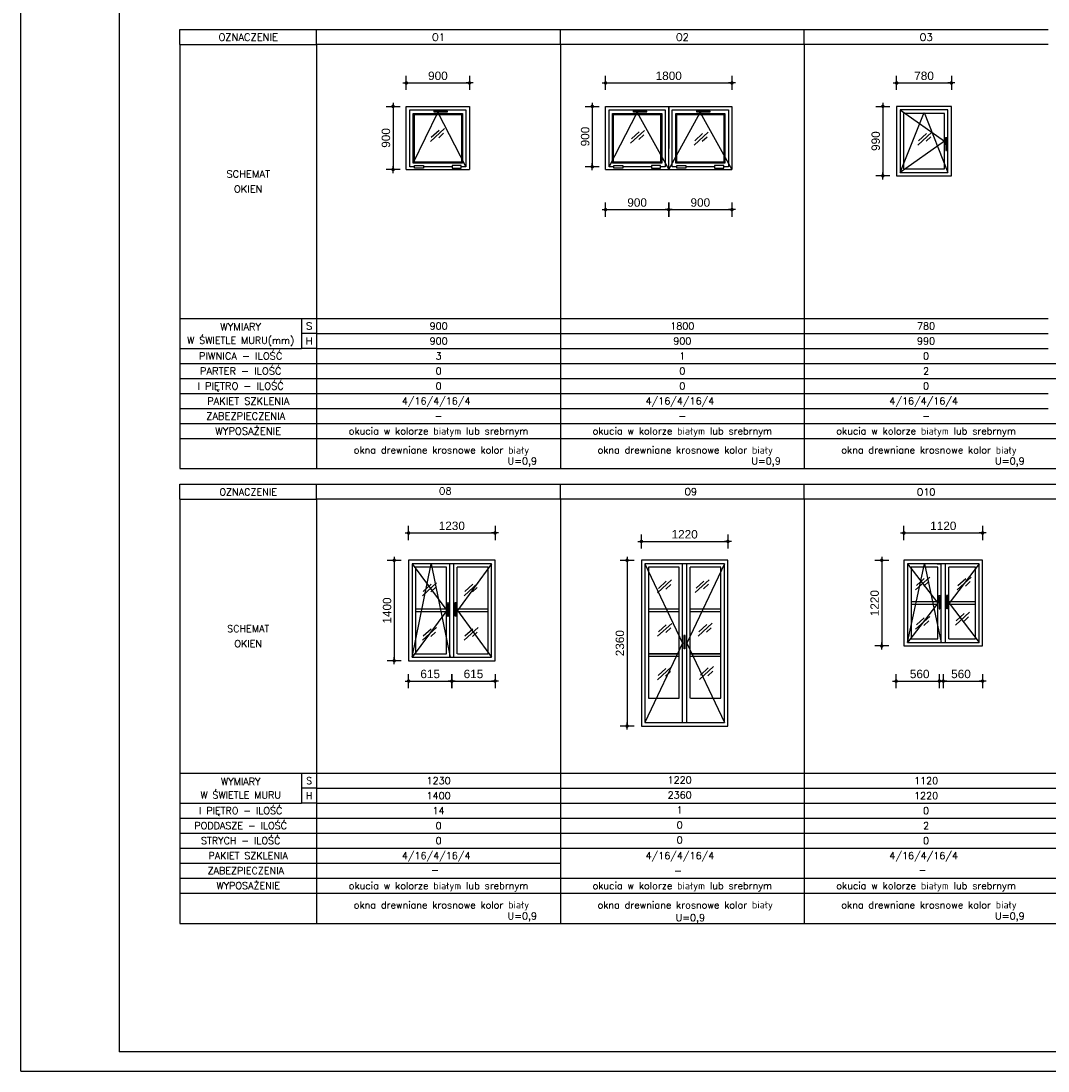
# Model space of a CAD drawing. Header units: millimetres. Extents: x 11979 to 23691, y 12825 to 41978.
# Tile 1 of 256: x 20009 to 21472, y 12825 to 14320. Entities that reach past the tile are written whole.
import ezdxf
from ezdxf.enums import TextEntityAlignment as Align

# ---------------------------------------------------------------- set-up
doc = ezdxf.new("R2010")
doc.units = ezdxf.units.MM
for name, color, linetype in [('-LI-WIDOK', 2, 'Continuous'), ('-RAMKA', 2, 'Continuous'), ('-SCIANY-DZIALOWE', 3, 'Continuous'), ('-WYMIAR', 8, 'Continuous'), ('_PROJEKTOWANE', 5, 'Continuous'), ('CONSTRUCTION_CLASS', 7, 'Continuous'), ('FLINE', 8, 'Continuous'), ('PROJEKTOWANE', 5, 'Continuous')]:
    doc.layers.add(name, color=color, linetype=linetype)
doc.styles.add('SIMPLEX', font='simplex')
doc.styles.get("Standard").update_dxf_attribs({"font": 'arial.ttf'})
doc.dimstyles.new('CZA-KROPKA-50', dxfattribs={"dimtxt": 12, "dimasz": 1, "dimexe": 2, "dimexo": 25, "dimgap": 4, "dimtad": 1, "dimdec": 1, "dimrnd": 0.5, "dimzin": 9, "dimdsep": 46, "dimtxsty": 'Standard', "dimblk": 'CZA-KROPKA', "dimblk1": 'CZA-KROPKA', "dimblk2": 'CZA-KROPKA', "dimsah": 1, "dimcen": -20, "dimse1": 1, "dimse2": 1, "dimclrd": 8, "dimclre": 8, "dimclrt": 9, "dimadec": 0, "dimazin": 0, "dimtfac": 1, "dimtdec": 1, "dimtmove": 1, "dimatfit": 3, "dimldrblk": 'CZA-KROPKA', "dimfxl": 1, "dimtolj": 1, "dimtzin": 9, "dimarcsym": 0})

# ---------------------------------------------------------------- blocks, each defined once
blk = doc.blocks.new('smuga')
at = {"layer": 'FLINE'}
for p, q in [((-143, -131), (143, 131)), ((-125, -43), (33, 102)), ((26, -55), (126, 37))]:
    blk.add_line(p, q, dxfattribs=at)
blk = doc.blocks.new('CZA-KROPKA')
at = {"layer": '-WYMIAR', "linetype": 'ByBlock'}
for p, q in [((5, 0), (-5, 0)), ((0, 10), (0, -10))]:
    blk.add_line(p, q, dxfattribs=at)
at = {"layer": '-WYMIAR', "linetype": 'ByBlock', "const_width": 2.5}
blk.add_lwpolyline([(-1.25, 0, 1), (1.25, 0, 1)], format="xyb", close=True, dxfattribs=at)
blk = doc.blocks.new('*D1751')
at = {"layer": 'Defpoints', "color": 0}
for p in [(20648, 14231.5), (20558, 14198.2), (20648, 14198.2)]:
    blk.add_point(p, dxfattribs=at)
at = {"layer": 'PROJEKTOWANE', "color": 8, "lineweight": -2}
blk.add_line((20559, 14231.5), (20647, 14231.5), dxfattribs=at)
at = {"layer": 'PROJEKTOWANE', "color": 8, "lineweight": -2, "rotation": 180}
blk.add_blockref('CZA-KROPKA', (20558, 14231.5), dxfattribs=at)
at = {"layer": 'PROJEKTOWANE', "color": 8, "lineweight": -2}
blk.add_blockref('CZA-KROPKA', (20648, 14231.5), dxfattribs=at)
at = {"layer": 'PROJEKTOWANE', "color": 9, "insert": (20603, 14241.6), "char_height": 12, "attachment_point": 5, "bg_fill": 3, "box_fill_scale": 1.1, "bg_fill_color": 257, "bg_fill_transparency": 0}
blk.add_mtext('\\A1;900', dxfattribs=at)
blk = doc.blocks.new('*D1752')
at = {"layer": 'Defpoints', "color": 0}
for p in [(21021.7, 14231.5), (20841.7, 14198.2), (21021.7, 14198.2)]:
    blk.add_point(p, dxfattribs=at)
at = {"layer": 'PROJEKTOWANE', "color": 8, "lineweight": -2}
blk.add_line((20842.7, 14231.5), (21020.7, 14231.5), dxfattribs=at)
at = {"layer": 'PROJEKTOWANE', "color": 8, "lineweight": -2, "rotation": 180}
blk.add_blockref('CZA-KROPKA', (20841.7, 14231.5), dxfattribs=at)
at = {"layer": 'PROJEKTOWANE', "color": 8, "lineweight": -2}
blk.add_blockref('CZA-KROPKA', (21021.7, 14231.5), dxfattribs=at)
at = {"layer": 'PROJEKTOWANE', "color": 9, "insert": (20931.7, 14241.6), "char_height": 12, "attachment_point": 5, "bg_fill": 3, "box_fill_scale": 1.1, "bg_fill_color": 257, "bg_fill_transparency": 0}
blk.add_mtext('\\A1;1800', dxfattribs=at)
blk = doc.blocks.new('*D1753')
at = {"layer": 'Defpoints', "color": 0}
for p in [(20841.7, 14198.2), (20822.8, 14112.2), (20846.7, 14112.2)]:
    blk.add_point(p, dxfattribs=at)
at = {"layer": 'PROJEKTOWANE', "color": 8, "lineweight": -2}
blk.add_line((20822.8, 14197.2), (20822.8, 14113.2), dxfattribs=at)
for p, rotation in [((20822.8, 14198.2), 90), ((20822.8, 14112.2), 270)]:
    blk.add_blockref('CZA-KROPKA', p, dxfattribs=dict(at, rotation=rotation))
at = {"layer": 'PROJEKTOWANE', "color": 9, "insert": (20812.7, 14155.2), "char_height": 12, "attachment_point": 5, "rotation": 90, "bg_fill": 3, "box_fill_scale": 1.1, "bg_fill_color": 257, "bg_fill_transparency": 0}
blk.add_mtext('\\A1;900', dxfattribs=at)
blk = doc.blocks.new('*D1754')
at = {"layer": 'Defpoints', "color": 0}
for p in [(20841.7, 14081.6), (20931.7, 14081.6), (20931.7, 14051.1)]:
    blk.add_point(p, dxfattribs=at)
at = {"layer": 'PROJEKTOWANE', "color": 8, "lineweight": -2}
blk.add_line((20842.7, 14051.1), (20930.7, 14051.1), dxfattribs=at)
at = {"layer": 'PROJEKTOWANE', "color": 8, "lineweight": -2, "rotation": 180}
blk.add_blockref('CZA-KROPKA', (20841.7, 14051.1), dxfattribs=at)
at = {"layer": 'PROJEKTOWANE', "color": 8, "lineweight": -2}
blk.add_blockref('CZA-KROPKA', (20931.7, 14051.1), dxfattribs=at)
at = {"layer": 'PROJEKTOWANE', "color": 9, "insert": (20886.7, 14061.2), "char_height": 12, "attachment_point": 5, "bg_fill": 3, "box_fill_scale": 1.1, "bg_fill_color": 257, "bg_fill_transparency": 0}
blk.add_mtext('\\A1;900', dxfattribs=at)
blk = doc.blocks.new('*D1755')
at = {"layer": 'Defpoints', "color": 0}
for p in [(20931.7, 14081.6), (21021.7, 14081.6), (21021.7, 14051.1)]:
    blk.add_point(p, dxfattribs=at)
at = {"layer": 'PROJEKTOWANE', "color": 8, "lineweight": -2}
blk.add_line((20932.7, 14051.1), (21020.7, 14051.1), dxfattribs=at)
at = {"layer": 'PROJEKTOWANE', "color": 8, "lineweight": -2, "rotation": 180}
blk.add_blockref('CZA-KROPKA', (20931.7, 14051.1), dxfattribs=at)
at = {"layer": 'PROJEKTOWANE', "color": 8, "lineweight": -2}
blk.add_blockref('CZA-KROPKA', (21021.7, 14051.1), dxfattribs=at)
at = {"layer": 'PROJEKTOWANE', "color": 9, "insert": (20976.7, 14061.2), "char_height": 12, "attachment_point": 5, "bg_fill": 3, "box_fill_scale": 1.1, "bg_fill_color": 257, "bg_fill_transparency": 0}
blk.add_mtext('\\A1;900', dxfattribs=at)
blk = doc.blocks.new('*D1756')
at = {"layer": 'Defpoints', "color": 0}
for p in [(20558, 14198.2), (20539.1, 14108.2), (20558, 14108.2)]:
    blk.add_point(p, dxfattribs=at)
at = {"layer": 'PROJEKTOWANE', "color": 8, "lineweight": -2}
blk.add_line((20539.1, 14197.2), (20539.1, 14109.2), dxfattribs=at)
for p, rotation in [((20539.1, 14198.2), 90), ((20539.1, 14108.2), 270)]:
    blk.add_blockref('CZA-KROPKA', p, dxfattribs=dict(at, rotation=rotation))
at = {"layer": 'PROJEKTOWANE', "color": 9, "insert": (20529, 14153.2), "char_height": 12, "attachment_point": 5, "rotation": 90, "bg_fill": 3, "box_fill_scale": 1.1, "bg_fill_color": 257, "bg_fill_transparency": 0}
blk.add_mtext('\\A1;900', dxfattribs=at)
blk = doc.blocks.new('*D1757')
at = {"layer": '-SCIANY-DZIALOWE', "color": 8, "lineweight": -2}
blk.add_line((21257.3, 14231.5), (21333.3, 14231.5), dxfattribs=at)
at = {"layer": 'Defpoints', "color": 0}
for p in [(21334.3, 14231.5), (21256.3, 14198.2), (21334.3, 14198.2)]:
    blk.add_point(p, dxfattribs=at)
at = {"layer": '-SCIANY-DZIALOWE', "color": 8, "lineweight": -2, "rotation": 180}
blk.add_blockref('CZA-KROPKA', (21256.3, 14231.5), dxfattribs=at)
at = {"layer": '-SCIANY-DZIALOWE', "color": 8, "lineweight": -2}
blk.add_blockref('CZA-KROPKA', (21334.3, 14231.5), dxfattribs=at)
at = {"layer": '-SCIANY-DZIALOWE', "color": 9, "insert": (21295.3, 14241.6), "char_height": 12, "attachment_point": 5}
blk.add_mtext('\\A1;780', dxfattribs=at)
blk = doc.blocks.new('*D1758')
at = {"layer": '-SCIANY-DZIALOWE', "color": 8, "lineweight": -2}
blk.add_line((21236.6, 14197.2), (21236.6, 14100.2), dxfattribs=at)
at = {"layer": 'Defpoints', "color": 0}
for p in [(21256.3, 14198.2), (21236.6, 14099.2), (21256.3, 14099.2)]:
    blk.add_point(p, dxfattribs=at)
at = {"layer": '-SCIANY-DZIALOWE', "color": 8, "lineweight": -2}
for p, rotation in [((21236.6, 14198.2), 90), ((21236.6, 14099.2), 270)]:
    blk.add_blockref('CZA-KROPKA', p, dxfattribs=dict(at, rotation=rotation))
at = {"layer": '-SCIANY-DZIALOWE', "color": 9, "insert": (21226.5, 14148.7), "char_height": 12, "attachment_point": 5, "rotation": 90}
blk.add_mtext('\\A1;990', dxfattribs=at)
blk = doc.blocks.new('*D1772')
at = {"layer": '-SCIANY-DZIALOWE', "color": 8, "lineweight": -2}
blk.add_line((21267.7, 13590.7), (21377.7, 13590.7), dxfattribs=at)
at = {"layer": 'Defpoints', "color": 0}
for p in [(21378.7, 13590.7), (21266.7, 13551.8), (21378.7, 13551.8)]:
    blk.add_point(p, dxfattribs=at)
at = {"layer": '-SCIANY-DZIALOWE', "color": 8, "lineweight": -2, "rotation": 180}
blk.add_blockref('CZA-KROPKA', (21266.7, 13590.7), dxfattribs=at)
at = {"layer": '-SCIANY-DZIALOWE', "color": 8, "lineweight": -2}
blk.add_blockref('CZA-KROPKA', (21378.7, 13590.7), dxfattribs=at)
at = {"layer": '-SCIANY-DZIALOWE', "color": 9, "insert": (21322.7, 13600.8), "char_height": 12, "attachment_point": 5, "bg_fill": 3, "box_fill_scale": 1.1, "bg_fill_color": 257, "bg_fill_transparency": 0}
blk.add_mtext('\\A1;1120', dxfattribs=at)
blk = doc.blocks.new('*D1773')
at = {"layer": '-SCIANY-DZIALOWE', "color": 8, "lineweight": -2}
blk.add_line((21235.1, 13550.8), (21235.1, 13430.8), dxfattribs=at)
at = {"layer": 'Defpoints', "color": 0}
for p in [(21255.6, 13551.8), (21235.1, 13429.8), (21266.7, 13429.8)]:
    blk.add_point(p, dxfattribs=at)
at = {"layer": '-SCIANY-DZIALOWE', "color": 8, "lineweight": -2}
for p, rotation in [((21235.1, 13551.8), 90), ((21235.1, 13429.8), 270)]:
    blk.add_blockref('CZA-KROPKA', p, dxfattribs=dict(at, rotation=rotation))
at = {"layer": '-SCIANY-DZIALOWE', "color": 9, "insert": (21225, 13490.8), "char_height": 12, "attachment_point": 5, "rotation": 90, "bg_fill": 3, "box_fill_scale": 1.1, "bg_fill_color": 257, "bg_fill_transparency": 0}
blk.add_mtext('\\A1;1220', dxfattribs=at)
blk = doc.blocks.new('*D1778')
at = {"layer": '-SCIANY-DZIALOWE', "color": 8, "lineweight": -2}
blk.add_line((21256.6, 13379.8), (21321.7, 13379.8), dxfattribs=at)
at = {"layer": 'Defpoints', "color": 0}
for p in [(21322.7, 13429.8), (21255.6, 13408.8), (21322.7, 13379.8)]:
    blk.add_point(p, dxfattribs=at)
at = {"layer": '-SCIANY-DZIALOWE', "color": 8, "lineweight": -2, "rotation": 180}
blk.add_blockref('CZA-KROPKA', (21255.6, 13379.8), dxfattribs=at)
at = {"layer": '-SCIANY-DZIALOWE', "color": 8, "lineweight": -2}
blk.add_blockref('CZA-KROPKA', (21322.7, 13379.8), dxfattribs=at)
at = {"layer": '-SCIANY-DZIALOWE', "color": 9, "insert": (21289.1, 13389.9), "char_height": 12, "attachment_point": 5, "bg_fill": 3, "box_fill_scale": 1.1, "bg_fill_color": 257, "bg_fill_transparency": 0}
blk.add_mtext('\\A1;560', dxfattribs=at)
blk = doc.blocks.new('*D1779')
at = {"layer": '-SCIANY-DZIALOWE', "color": 8, "lineweight": -2}
blk.add_line((21318.1, 13379.8), (21377.7, 13379.8), dxfattribs=at)
at = {"layer": 'Defpoints', "color": 0}
for p in [(21378.7, 13429.8), (21317.1, 13408.8), (21378.7, 13379.8)]:
    blk.add_point(p, dxfattribs=at)
at = {"layer": '-SCIANY-DZIALOWE', "color": 8, "lineweight": -2, "rotation": 180}
blk.add_blockref('CZA-KROPKA', (21317.1, 13379.8), dxfattribs=at)
at = {"layer": '-SCIANY-DZIALOWE', "color": 8, "lineweight": -2}
blk.add_blockref('CZA-KROPKA', (21378.7, 13379.8), dxfattribs=at)
at = {"layer": '-SCIANY-DZIALOWE', "color": 9, "insert": (21347.9, 13389.9), "char_height": 12, "attachment_point": 5, "bg_fill": 3, "box_fill_scale": 1.1, "bg_fill_color": 257, "bg_fill_transparency": 0}
blk.add_mtext('\\A1;560', dxfattribs=at)
blk = doc.blocks.new('*D1780')
at = {"layer": '-SCIANY-DZIALOWE', "color": 8, "lineweight": -2}
blk.add_line((20562.2, 13590.7), (20683.4, 13590.7), dxfattribs=at)
at = {"layer": 'Defpoints', "color": 0}
for p in [(20684.4, 13590.7), (20561.2, 13551.8), (20684.4, 13551.8)]:
    blk.add_point(p, dxfattribs=at)
at = {"layer": '-SCIANY-DZIALOWE', "color": 8, "lineweight": -2, "rotation": 180}
blk.add_blockref('CZA-KROPKA', (20561.2, 13590.7), dxfattribs=at)
at = {"layer": '-SCIANY-DZIALOWE', "color": 8, "lineweight": -2}
blk.add_blockref('CZA-KROPKA', (20684.4, 13590.7), dxfattribs=at)
at = {"layer": '-SCIANY-DZIALOWE', "color": 9, "insert": (20622.8, 13600.8), "char_height": 12, "attachment_point": 5, "bg_fill": 3, "box_fill_scale": 1.1, "bg_fill_color": 257, "bg_fill_transparency": 0}
blk.add_mtext('\\A1;1230', dxfattribs=at)
blk = doc.blocks.new('*D1781')
at = {"layer": '-SCIANY-DZIALOWE', "color": 8, "lineweight": -2}
blk.add_line((20540.8, 13550.8), (20540.8, 13409.8), dxfattribs=at)
at = {"layer": 'Defpoints', "color": 0}
for p in [(20561.2, 13551.8), (20540.8, 13408.8), (20561.2, 13408.8)]:
    blk.add_point(p, dxfattribs=at)
at = {"layer": '-SCIANY-DZIALOWE', "color": 8, "lineweight": -2}
for p, rotation in [((20540.8, 13551.8), 90), ((20540.8, 13408.8), 270)]:
    blk.add_blockref('CZA-KROPKA', p, dxfattribs=dict(at, rotation=rotation))
at = {"layer": '-SCIANY-DZIALOWE', "color": 9, "insert": (20530.6, 13480.3), "char_height": 12, "attachment_point": 5, "rotation": 90, "bg_fill": 3, "box_fill_scale": 1.1, "bg_fill_color": 257, "bg_fill_transparency": 0}
blk.add_mtext('\\A1;1400', dxfattribs=at)
blk = doc.blocks.new('*D1782')
at = {"layer": '-SCIANY-DZIALOWE', "color": 8, "lineweight": -2}
blk.add_line((20562.2, 13379.8), (20621.8, 13379.8), dxfattribs=at)
at = {"layer": 'Defpoints', "color": 0}
for p in [(20561.2, 13408.8), (20622.8, 13408.8), (20622.8, 13379.8)]:
    blk.add_point(p, dxfattribs=at)
at = {"layer": '-SCIANY-DZIALOWE', "color": 8, "lineweight": -2, "rotation": 180}
blk.add_blockref('CZA-KROPKA', (20561.2, 13379.8), dxfattribs=at)
at = {"layer": '-SCIANY-DZIALOWE', "color": 8, "lineweight": -2}
blk.add_blockref('CZA-KROPKA', (20622.8, 13379.8), dxfattribs=at)
at = {"layer": '-SCIANY-DZIALOWE', "color": 9, "insert": (20592, 13389.9), "char_height": 12, "attachment_point": 5, "bg_fill": 3, "box_fill_scale": 1.1, "bg_fill_color": 257, "bg_fill_transparency": 0}
blk.add_mtext('\\A1;615', dxfattribs=at)
blk = doc.blocks.new('*D1783')
at = {"layer": '-SCIANY-DZIALOWE', "color": 8, "lineweight": -2}
blk.add_line((20623.8, 13379.8), (20683.4, 13379.8), dxfattribs=at)
at = {"layer": 'Defpoints', "color": 0}
for p in [(20622.8, 13408.8), (20684.4, 13408.8), (20684.4, 13379.8)]:
    blk.add_point(p, dxfattribs=at)
at = {"layer": '-SCIANY-DZIALOWE', "color": 8, "lineweight": -2, "rotation": 180}
blk.add_blockref('CZA-KROPKA', (20622.8, 13379.8), dxfattribs=at)
at = {"layer": '-SCIANY-DZIALOWE', "color": 8, "lineweight": -2}
blk.add_blockref('CZA-KROPKA', (20684.4, 13379.8), dxfattribs=at)
at = {"layer": '-SCIANY-DZIALOWE', "color": 9, "insert": (20653.6, 13389.9), "char_height": 12, "attachment_point": 5, "bg_fill": 3, "box_fill_scale": 1.1, "bg_fill_color": 257, "bg_fill_transparency": 0}
blk.add_mtext('\\A1;615', dxfattribs=at)
blk = doc.blocks.new('*D1784')
at = {"layer": '-SCIANY-DZIALOWE', "color": 8, "lineweight": -2}
blk.add_line((20893.8, 13578.7), (21015, 13578.7), dxfattribs=at)
at = {"layer": 'Defpoints', "color": 0}
for p in [(21016, 13578.7), (20892.8, 13551.8), (21016, 13551.8)]:
    blk.add_point(p, dxfattribs=at)
at = {"layer": '-SCIANY-DZIALOWE', "color": 8, "lineweight": -2, "rotation": 180}
blk.add_blockref('CZA-KROPKA', (20892.8, 13578.7), dxfattribs=at)
at = {"layer": '-SCIANY-DZIALOWE', "color": 8, "lineweight": -2}
blk.add_blockref('CZA-KROPKA', (21016, 13578.7), dxfattribs=at)
at = {"layer": '-SCIANY-DZIALOWE', "color": 9, "insert": (20954.4, 13588.8), "char_height": 12, "attachment_point": 5, "bg_fill": 3, "box_fill_scale": 1.1, "bg_fill_color": 257, "bg_fill_transparency": 0}
blk.add_mtext('\\A1;1220', dxfattribs=at)
blk = doc.blocks.new('*D1785')
at = {"layer": '-SCIANY-DZIALOWE', "color": 8, "lineweight": -2}
blk.add_line((20872.4, 13550.8), (20872.4, 13316.8), dxfattribs=at)
at = {"layer": 'Defpoints', "color": 0}
for p in [(20892.8, 13551.8), (20872.4, 13315.8), (20892.8, 13315.8)]:
    blk.add_point(p, dxfattribs=at)
at = {"layer": '-SCIANY-DZIALOWE', "color": 8, "lineweight": -2}
for p, rotation in [((20872.4, 13551.8), 90), ((20872.4, 13315.8), 270)]:
    blk.add_blockref('CZA-KROPKA', p, dxfattribs=dict(at, rotation=rotation))
at = {"layer": '-SCIANY-DZIALOWE', "color": 9, "insert": (20862.2, 13433.8), "char_height": 12, "attachment_point": 5, "rotation": 90, "bg_fill": 3, "box_fill_scale": 1.1, "bg_fill_color": 257, "bg_fill_transparency": 0}
blk.add_mtext('\\A1;2360', dxfattribs=at)
blk = doc.blocks.new('GTFDGDGD')
at = {"layer": '-RAMKA', "color": 8}
for q in [(4808.7, 1991.6), (9008.7, -978.4)]:
    blk.add_line((4808.7, -978.4), q, dxfattribs=at)
at = {"layer": '-RAMKA', "color": 2}
for p, q in [((4983.7, 1955.5), (4983.7, -944.5)), ((4983.7, -943.4), (8973.7, -943.4))]:
    blk.add_line(p, q, dxfattribs=at)

msp = doc.modelspace()

# ---------------------------------------------------------------- linework, layer by layer
at = {"layer": '-LI-WIDOK'}
for p, q in [((20557.97, 14108.21), (20557.97, 14198.21)), ((20557.97, 14198.21), (20647.97, 14198.21)), ((20562.97, 14112.21), (20562.97, 14193.21)), ((20562.97, 14193.21), (20642.97, 14193.21)), ((20642.97, 14193.21), (20642.97, 14112.21)), ((20647.97, 14198.21), (20647.97, 14108.21)), ((20841.7, 14108.21), (20841.7, 14198.21)), ((20841.7, 14198.21), (20931.7, 14198.21)), ((20846.7, 14112.21), (20846.7, 14193.21)), ((20846.7, 14193.21), (20926.7, 14193.21)), ((20926.7, 14193.21), (20926.7, 14112.21)), ((20931.7, 14198.21), (20931.7, 14138.21)), ((20931.7, 14108.21), (20931.7, 14198.21)), ((20931.7, 14198.21), (21021.7, 14198.21)), ((20936.7, 14112.21), (20936.7, 14193.21)), ((20936.7, 14193.21), (21016.7, 14193.21)), ((21016.7, 14193.21), (21016.7, 14112.21)), ((21021.7, 14198.21), (21021.7, 14108.21)), ((21334.26, 14198.21), (21256.26, 14198.21)), ((21256.26, 14198.21), (21256.26, 14099.21)), ((21329.26, 14193.21), (21261.26, 14193.21)), ((21261.26, 14193.21), (21261.26, 14104.21)), ((21329.26, 14104.21), (21329.26, 14193.21)), ((21334.26, 14099.21), (21334.26, 14198.21)), ((20567.97, 14117.21), (20567.97, 14188.21)), ((20567.97, 14188.21), (20637.97, 14188.21)), ((20567.97, 14186.71), (20637.97, 14186.71)), ((20569.47, 14118.71), (20569.47, 14188.21)), ((20636.47, 14188.21), (20636.47, 14118.71)), ((20637.97, 14188.21), (20637.97, 14117.21)), ((20851.7, 14117.21), (20851.7, 14188.21)), ((20851.7, 14188.21), (20921.7, 14188.21)), ((20851.7, 14186.71), (20921.7, 14186.71)), ((20853.2, 14118.71), (20853.2, 14188.21)), ((20920.2, 14188.21), (20920.2, 14118.71)), ((20921.7, 14188.21), (20921.7, 14117.21)), ((20941.7, 14117.21), (20941.7, 14188.21)), ((20941.7, 14188.21), (21011.7, 14188.21)), ((20941.7, 14186.71), (21011.7, 14186.71)), ((20943.2, 14118.71), (20943.2, 14188.21)), ((21010.2, 14188.21), (21010.2, 14118.71)), ((21011.7, 14188.21), (21011.7, 14117.21)), ((21324.26, 14188.21), (21266.26, 14188.21)), ((21266.26, 14188.21), (21266.26, 14109.21)), ((21324.26, 14109.21), (21324.26, 14188.21)), ((20637.97, 14117.21), (20567.97, 14117.21)), ((20636.47, 14118.71), (20569.47, 14118.71)), ((20921.7, 14118.71), (20851.7, 14118.71)), ((20921.7, 14117.21), (20851.7, 14117.21)), ((21011.7, 14118.71), (20941.7, 14118.71)), ((21011.7, 14117.21), (20941.7, 14117.21)), ((20557.97, 14108.21), (20647.97, 14108.21)), ((20569.61, 14112.21), (20562.97, 14112.21)), ((20623.37, 14112.21), (20582.57, 14112.21)), ((20642.97, 14112.21), (20636.33, 14112.21)), ((20841.7, 14108.21), (21021.7, 14108.21)), ((20853.34, 14112.21), (20846.7, 14112.21)), ((20907.1, 14112.21), (20866.3, 14112.21)), ((20926.7, 14112.21), (20920.06, 14112.21)), ((20943.34, 14112.21), (20936.7, 14112.21)), ((20997.1, 14112.21), (20956.3, 14112.21)), ((21016.7, 14112.21), (21010.06, 14112.21)), ((21256.26, 14099.21), (21334.26, 14099.21)), ((21261.26, 14104.21), (21329.26, 14104.21)), ((21266.26, 14109.21), (21324.26, 14109.21)), ((20235.37, 13853.39), (20408.96, 13853.39)), ((20684.39, 13551.84), (20561.22, 13551.84)), ((20561.22, 13551.84), (20561.22, 13408.84)), ((20679.39, 13546.84), (20566.22, 13546.84)), ((20566.22, 13546.84), (20566.22, 13413.84)), ((20619.81, 13413.84), (20619.81, 13546.84)), ((20625.81, 13413.84), (20625.81, 13546.84)), ((20679.39, 13413.84), (20679.39, 13546.84)), ((20684.39, 13408.84), (20684.39, 13551.84)), ((21015.98, 13551.84), (20892.81, 13551.84)), ((20892.81, 13551.84), (20892.81, 13315.84)), ((21010.98, 13546.84), (20897.81, 13546.84)), ((20897.81, 13546.84), (20897.81, 13320.84)), ((20951.4, 13320.84), (20951.4, 13546.84)), ((20957.4, 13320.84), (20957.4, 13546.84)), ((21010.98, 13320.84), (21010.98, 13546.84)), ((21015.98, 13315.84), (21015.98, 13551.84)), ((21378.73, 13551.84), (21266.73, 13551.84)), ((21266.73, 13551.84), (21266.73, 13429.84)), ((21373.73, 13546.84), (21271.73, 13546.84)), ((21271.73, 13546.84), (21271.73, 13434.84)), ((21319.73, 13434.84), (21319.73, 13546.84)), ((21325.73, 13434.84), (21325.73, 13546.84)), ((21373.73, 13434.84), (21373.73, 13546.84)), ((21378.73, 13429.84), (21378.73, 13551.84)), ((20615.06, 13541.84), (20571.22, 13541.84)), ((20571.22, 13541.84), (20571.22, 13418.84)), ((20615.06, 13418.84), (20615.06, 13541.84)), ((20630.56, 13418.84), (20630.56, 13541.84)), ((20674.39, 13541.84), (20630.56, 13541.84)), ((20674.39, 13418.84), (20674.39, 13541.84)), ((20946.65, 13541.84), (20902.81, 13541.84)), ((20902.81, 13541.84), (20902.81, 13355.34)), ((20946.65, 13355.34), (20946.65, 13541.84)), ((20962.15, 13355.34), (20962.15, 13541.84)), ((21005.98, 13541.84), (20962.15, 13541.84)), ((21005.98, 13355.34), (21005.98, 13541.84)), ((21314.98, 13541.83), (21276.73, 13541.84)), ((21276.73, 13541.84), (21276.73, 13439.84)), ((21314.97, 13439.84), (21314.98, 13541.84)), ((21330.48, 13439.84), (21330.48, 13541.84)), ((21368.73, 13541.84), (21330.48, 13541.84)), ((21368.73, 13439.84), (21368.73, 13541.84)), ((21314.98, 13492.84), (21276.73, 13492.84)), ((21314.98, 13488.84), (21276.73, 13488.84)), ((21368.73, 13492.84), (21330.48, 13492.84)), ((21368.73, 13488.84), (21330.48, 13488.84)), ((20615.06, 13482.34), (20571.22, 13482.34)), ((20615.06, 13478.34), (20571.22, 13478.34)), ((20674.39, 13482.34), (20630.56, 13482.34)), ((20674.39, 13478.34), (20630.56, 13478.34)), ((20946.65, 13482.34), (20902.81, 13482.34)), ((20946.65, 13478.34), (20902.81, 13478.34)), ((21005.98, 13482.34), (20962.15, 13482.34)), ((21005.98, 13478.34), (20962.15, 13478.34)), ((21266.73, 13429.84), (21378.73, 13429.84)), ((21271.73, 13434.84), (21373.73, 13434.84)), ((21276.73, 13439.84), (21314.97, 13439.84)), ((21330.48, 13439.84), (21368.73, 13439.84)), ((20566.22, 13413.84), (20679.39, 13413.84)), ((20571.22, 13418.84), (20615.06, 13418.84)), ((20631.06, 13418.84), (20674.39, 13418.84)), ((20902.81, 13418.84), (20946.65, 13418.84)), ((20946.65, 13418.84), (20902.81, 13418.84)), ((20946.65, 13414.84), (20902.81, 13414.84)), ((21005.98, 13418.84), (20962.15, 13418.84)), ((21005.98, 13414.84), (20962.15, 13414.84)), ((20962.65, 13418.84), (21005.98, 13418.84)), ((20561.22, 13408.84), (20684.39, 13408.84)), ((20902.81, 13355.34), (20946.65, 13355.34)), ((20962.65, 13355.34), (21005.98, 13355.34)), ((20892.81, 13315.84), (21015.98, 13315.84)), ((20235.37, 13205.87), (20408.96, 13205.87))]:
    msp.add_line(p, q, dxfattribs=at)
for points in [[(20892.22, 14190.37), (20892.22, 14189.79), (20881.63, 14189.79), (20881.63, 14191.84), (20892.22, 14191.84), (20892.22, 14191.4)], [(20982.22, 14190.37), (20982.22, 14189.79), (20971.63, 14189.79), (20971.63, 14191.84), (20982.22, 14191.84), (20982.22, 14191.4)], [(21326.3, 14143.41), (21325.79, 14143.41), (21325.79, 14154), (21327.84, 14154), (21327.84, 14143.41), (21327.33, 14143.41)], [(21316.74, 13491.09), (21316.23, 13491.09), (21316.23, 13501.68), (21318.28, 13501.68), (21318.28, 13491.09), (21317.77, 13491.09)], [(21328.73, 13491.09), (21329.24, 13491.09), (21329.24, 13501.68), (21327.19, 13501.68), (21327.19, 13491.09), (21327.7, 13491.09)], [(20616.82, 13480.59), (20616.31, 13480.59), (20616.31, 13491.18), (20618.36, 13491.18), (20618.36, 13480.59), (20617.85, 13480.59)], [(20628.81, 13480.59), (20629.32, 13480.59), (20629.32, 13491.18), (20627.27, 13491.18), (20627.27, 13480.59), (20627.78, 13480.59)], [(20954.66, 13434.09), (20955.17, 13434.09), (20955.17, 13444.68), (20953.12, 13444.68), (20953.12, 13434.09), (20953.63, 13434.09)]]:
    msp.add_lwpolyline(points, dxfattribs=at)
for points in [[(20884.34, 14190.37), (20900.5, 14190.37), (20900.5, 14191.4), (20884.34, 14191.4)], [(20974.34, 14190.37), (20990.5, 14190.37), (20990.5, 14191.4), (20974.34, 14191.4)], [(21326.3, 14151.29), (21326.3, 14135.13), (21327.33, 14135.13), (21327.33, 14151.29)], [(20569.61, 14114.2), (20582.57, 14114.2), (20582.57, 14110.18), (20569.61, 14110.18)], [(20636.33, 14114.2), (20623.37, 14114.2), (20623.37, 14110.18), (20636.33, 14110.18)], [(20853.34, 14114.2), (20866.3, 14114.2), (20866.3, 14110.18), (20853.34, 14110.18)], [(20920.06, 14114.2), (20907.1, 14114.2), (20907.1, 14110.18), (20920.06, 14110.18)], [(20943.34, 14114.2), (20956.3, 14114.2), (20956.3, 14110.18), (20943.34, 14110.18)], [(21010.06, 14114.2), (20997.1, 14114.2), (20997.1, 14110.18), (21010.06, 14110.18)], [(20616.82, 13488.47), (20616.82, 13472.31), (20617.85, 13472.31), (20617.85, 13488.47)], [(20628.81, 13488.47), (20628.81, 13472.31), (20627.78, 13472.31), (20627.78, 13488.47)], [(21316.74, 13498.97), (21316.74, 13482.81), (21317.77, 13482.81), (21317.77, 13498.97)], [(21328.73, 13498.97), (21328.73, 13482.81), (21327.7, 13482.81), (21327.7, 13498.97)], [(20954.66, 13441.97), (20954.66, 13425.81), (20953.63, 13425.81), (20953.63, 13441.97)]]:
    msp.add_lwpolyline(points, close=True, dxfattribs=at)
at = {"layer": '_PROJEKTOWANE'}
for p, q in [((20567.97, 14117.21), (20602.97, 14189.21)), ((20602.97, 14189.21), (20642.97, 14112.21))]:
    msp.add_line(p, q, dxfattribs=at)
at = {"layer": 'CONSTRUCTION_CLASS'}
for p, q in [((20235.37, 14307.62), (20430.33, 14307.62)), ((20235.37, 14286.24), (20235.37, 14307.62)), ((20430.33, 14307.62), (20777.5, 14307.62)), ((20430.33, 14307.62), (20777.5, 14307.62)), ((20430.33, 14286.24), (20430.33, 14307.62)), ((20777.5, 14307.62), (21124.67, 14307.62)), ((20777.5, 14307.62), (21124.67, 14307.62)), ((20777.5, 14286.24), (20777.5, 14307.62)), ((21124.67, 14307.62), (21471.83, 14307.62)), ((21124.67, 14307.62), (21471.83, 14307.62)), ((21124.67, 14286.24), (21124.67, 14307.62)), ((20235.37, 14286.24), (20430.33, 14286.24)), ((20235.37, 14286.24), (20235.37, 13682.39)), ((20777.5, 14286.24), (20430.33, 14286.24)), ((20430.33, 14286.24), (20430.33, 13682.39)), ((21124.67, 14286.24), (20777.5, 14286.24)), ((20777.5, 14286.24), (20777.5, 13682.39)), ((21471.83, 14286.24), (21124.67, 14286.24)), ((21124.67, 14286.24), (21124.67, 13682.39)), ((20235.37, 13896.14), (20408.96, 13896.14)), ((20408.96, 13896.14), (20408.96, 13853.39)), ((20408.96, 13896.14), (20430.33, 13896.14)), ((20430.33, 13896.14), (20777.5, 13896.14)), ((20777.5, 13896.14), (21124.67, 13896.14)), ((21124.67, 13896.14), (21471.83, 13896.14)), ((20430.33, 13874.77), (20408.96, 13874.77)), ((20430.33, 13874.77), (20777.5, 13874.77)), ((20777.5, 13874.77), (21124.67, 13874.77)), ((21124.67, 13874.77), (21471.83, 13874.77)), ((20235.37, 13853.39), (20408.96, 13853.39)), ((20430.33, 13853.39), (20408.96, 13853.39)), ((20430.33, 13853.39), (20777.5, 13853.39)), ((20777.5, 13853.39), (21124.67, 13853.39)), ((21124.67, 13853.39), (21471.83, 13853.39)), ((20235.37, 13832.02), (23016.12, 13832.02)), ((20235.37, 13810.64), (23016.12, 13810.64)), ((20235.37, 13789.27), (20430.33, 13789.27)), ((20235.37, 13789.27), (20777.5, 13789.27)), ((20430.33, 13789.27), (20777.5, 13789.27)), ((20430.33, 13789.27), (20777.5, 13789.27)), ((20582.54, 13789.27), (21124.67, 13789.27)), ((20777.5, 13789.27), (21124.67, 13789.27)), ((20777.5, 13789.27), (21124.67, 13789.27)), ((21124.67, 13789.27), (21471.83, 13789.27)), ((21124.67, 13789.27), (21471.83, 13789.27)), ((20235.37, 13767.89), (20430.33, 13767.89)), ((20430.33, 13767.89), (20777.5, 13767.89)), ((20777.5, 13767.89), (21124.67, 13767.89)), ((21124.67, 13767.89), (21471.83, 13767.89)), ((20235.37, 13746.52), (23016.12, 13746.52)), ((20235.37, 13725.14), (23016.12, 13725.14)), ((20235.37, 13682.39), (23016.12, 13682.39)), ((20235.37, 13660.1), (20430.33, 13660.1)), ((20235.37, 13638.72), (20235.37, 13660.1)), ((20430.33, 13638.72), (20430.33, 13660.1)), ((20430.33, 13660.1), (21819, 13660.1)), ((20430.33, 13638.72), (20430.33, 13660.1)), ((20430.33, 13638.72), (20430.33, 13660.1)), ((20777.5, 13638.72), (20777.5, 13660.1)), ((20777.5, 13638.72), (20777.5, 13660.1)), ((21124.67, 13638.72), (21124.67, 13660.1)), ((20235.37, 13638.72), (20430.33, 13638.72)), ((20235.37, 13638.72), (20235.37, 13034.87)), ((20430.33, 13638.72), (20430.33, 13034.87)), ((22513.33, 13638.72), (20430.33, 13638.72)), ((20430.33, 13638.72), (20430.33, 13034.87)), ((20430.33, 13638.72), (20430.33, 13034.87)), ((20777.5, 13638.72), (20777.5, 13034.87)), ((20777.5, 13638.72), (20777.5, 13034.87)), ((21124.67, 13638.72), (21124.67, 13034.87)), ((20235.37, 13248.62), (20408.96, 13248.62)), ((20408.96, 13248.62), (20408.96, 13205.87)), ((20408.96, 13248.62), (20430.33, 13248.62)), ((20430.33, 13248.62), (22513.33, 13248.62)), ((20430.33, 13227.25), (20408.96, 13227.25)), ((20430.33, 13227.25), (22513.33, 13227.25)), ((20235.37, 13205.87), (20408.96, 13205.87)), ((20430.33, 13205.87), (20408.96, 13205.87)), ((20430.33, 13205.87), (22513.33, 13205.87)), ((20235.37, 13184.5), (22513.33, 13184.5)), ((20235.37, 13163.12), (22513.33, 13163.12)), ((20235.37, 13141.75), (20430.33, 13141.75)), ((20430.33, 13141.75), (22513.33, 13141.75)), ((20430.33, 13141.75), (22513.33, 13141.75)), ((20235.37, 13120.37), (20430.33, 13120.37)), ((20430.33, 13120.37), (20777.5, 13120.37)), ((20235.37, 13099), (22513.33, 13099)), ((20235.37, 13077.62), (22513.33, 13077.62)), ((20235.37, 13034.87), (22513.33, 13034.87))]:
    msp.add_line(p, q, dxfattribs=at)
at = {"layer": 'PROJEKTOWANE'}
for p, q in [((20846.7, 14112.21), (20886.7, 14189.21)), ((20886.7, 14189.21), (20931.7, 14108.21)), ((20931.7, 14108.21), (20976.7, 14189.21)), ((20976.7, 14189.21), (21021.7, 14108.21)), ((21261.26, 14193.21), (21324.26, 14148.71)), ((21261.26, 14104.21), (21295.26, 14189.21)), ((21295.26, 14189.21), (21329.26, 14104.21)), ((21324.26, 14148.71), (21261.26, 14104.21)), ((20566.22, 13546.84), (20615.56, 13480.34)), ((20566.22, 13413.84), (20593.39, 13546.84)), ((20593.39, 13546.84), (20620.31, 13413.84)), ((20679.39, 13546.84), (20631.06, 13480.34)), ((21271.73, 13546.84), (21314.97, 13490.84)), ((21271.73, 13434.84), (21295.85, 13546.84)), ((21295.85, 13546.84), (21319.73, 13434.84)), ((21373.73, 13546.84), (21330.98, 13490.84)), ((21314.97, 13490.84), (21271.73, 13434.84)), ((21330.98, 13490.84), (21373.73, 13434.84)), ((20615.56, 13480.34), (20566.22, 13413.84)), ((20631.06, 13480.34), (20679.39, 13413.84)), ((20957.4, 13433.84), (21010.98, 13320.84))]:
    msp.add_line(p, q, dxfattribs=at)

# ---------------------------------------------------------------- block references
at = {"layer": '-LI-WIDOK', "xscale": 0.06999999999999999, "yscale": 0.06999999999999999, "zscale": 0.06999999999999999}
for p in [(20602.31, 14157.31), (20887.42, 14154.84), (20977.71, 14152.25), (21296.27, 14152.25), (20590.89, 13510.59), (20650.23, 13510.59), (20925.84, 13514.73), (20979.42, 13515), (21293.35, 13518.84), (21352.35, 13518.84), (21293.35, 13462.84), (21350.02, 13468.68), (20590.89, 13447.09), (20650.23, 13447.09), (20925.89, 13452.84), (20983.45, 13453.16), (20925.5, 13390.79), (20985.62, 13391.37)]:
    msp.add_blockref('smuga', p, dxfattribs=at)

# ---------------------------------------------------------------- texts
at = {"layer": '-LI-WIDOK', "style": 'SIMPLEX'}
for s, height, p in [('OZNACZENIE', 10.35, (20332.85, 14296.76)), ('O1', 10.35, (20603.92, 14296.76)), ('O2', 10.35, (20951.08, 14296.76)), ('O3', 10.35, (21298.25, 14296.76)), ('SCHEMAT', 10.35, (20332.85, 14101.88)), ('OKIEN', 10.35, (20332.85, 14080.5)), ('S', 10.35, (20419.64, 13885.45)), ('900', 10, (20603.92, 13885.45)), ('1800', 10, (20951.08, 13885.45)), ('780', 10, (21298.25, 13885.45)), ('WYMIARY', 10.35, (20322.19, 13884.35, 0)), ('W ŚWIETLE MURU(mm)', 10, (20322.19, 13865.11, 0)), ('H', 10.35, (20419.64, 13864.08)), ('900', 10, (20603.92, 13864.08)), ('900', 10, (20951.08, 13864.08)), ('990', 10, (21298.25, 13864.08)), ('PIWNICA - ILOŚĆ', 10.35, (20322.16, 13842.7)), ('3', 10, (20603.92, 13842.7)), ('1', 10, (20951.08, 13842.7)), ('0', 10, (21298.25, 13842.7)), ('PARTER - ILOŚĆ', 10.35, (20322.16, 13821.33)), ('0', 10, (20603.92, 13821.33)), ('0', 10, (20951.08, 13821.33)), ('2', 10, (21298.25, 13821.33)), ('I PIĘTRO - ILOŚĆ', 10.35, (20322.16, 13799.95)), ('0', 10, (20603.92, 13799.95)), ('0', 10, (20951.08, 13799.95)), ('0', 10, (21298.25, 13799.95)), ('PAKIET SZKLENIA', 10.35, (20332.85, 13778.58)), ('4/16/4/16/4 ', 10, (20603.92, 13778.58)), ('4/16/4/16/4 ', 10, (20951.08, 13778.58)), ('4/16/4/16/4 ', 10, (21298.25, 13778.58)), ('ZABEZPIECZENIA ', 10.35, (20332.85, 13757.2)), ('-', 10, (20603.92, 13757.2)), ('-', 10, (20951.08, 13757.2)), ('-', 10, (21298.25, 13757.2)), ('WYPOSAŻENIE', 10.35, (20332.85, 13735.83)), ('okucia w kolorze białym lub srebrnym', 10, (20603.92, 13735.83)), ('okucia w kolorze białym lub srebrnym', 10, (20951.08, 13735.83)), ('okucia w kolorze białym lub srebrnym', 10, (21298.25, 13735.83)), ('okna drewniane krosnowe kolor biały ', 10, (20611.5, 13708.7)), ('okna drewniane krosnowe kolor biały ', 10, (20958.67, 13708.7)), ('okna drewniane krosnowe kolor biały ', 10, (21305.84, 13708.7)), ('U=0,9', 10, (20723.17, 13693.04)), ('U=0,9', 10, (21070.34, 13693.04)), ('U=0,9', 10, (21417.51, 13693.04)), ('OZNACZENIE', 10, (20332.85, 13649.24)), ('O8', 10, (20613.38, 13650.37)), ('O9', 10, (20963.11, 13649.66)), ('O10', 10, (21298.25, 13649.24)), ('SCHEMAT', 10, (20332.85, 13454.36)), ('OKIEN', 10, (20332.85, 13432.98)), ('WYMIARY', 10, (20322.19, 13236.83, 0)), ('S', 10, (20419.64, 13237.93)), ('1230', 10, (20603.92, 13237.93)), ('1220', 10, (20947.26, 13238.9)), ('1120', 10, (21298.25, 13237.93)), ('W ŚWIETLE MURU', 10, (20322.19, 13217.6, 0)), ('H', 10, (20419.64, 13216.56)), ('1400', 10, (20603.92, 13216.56)), ('2360', 10, (20947.26, 13217.52)), ('1220', 10, (21298.25, 13216.56)), ('I PIĘTRO - ILOŚĆ', 10, (20322.16, 13195.18)), ('14', 10, (20603.92, 13195.18)), ('1', 10, (20947.26, 13196.15)), ('0', 10, (21298.25, 13195.18)), ('PODDASZE - ILOŚĆ', 10, (20322.16, 13173.81)), ('0', 10, (20603.92, 13173.81)), ('0', 10, (20947.26, 13174.77)), ('2', 10, (21298.25, 13173.81)), ('STRYCH - ILOŚĆ', 10, (20322.16, 13152.43)), ('0', 10, (20603.92, 13152.43)), ('0', 10, (20947.26, 13153.4)), ('0', 10, (21298.25, 13152.43)), ('PAKIET SZKLENIA', 10, (20332.85, 13131.06)), ('4/16/4/16/4 ', 10, (20603.92, 13131.06)), ('4/16/4/16/4 ', 10, (20951.08, 13131.06)), ('4/16/4/16/4 ', 10, (21298.25, 13131.06)), ('ZABEZPIECZENIA ', 10, (20332.85, 13109.68)), ('-', 10, (20598.88, 13110.63)), ('-', 10, (20944.93, 13109.68)), ('-', 10, (21293.21, 13110.63)), ('WYPOSAŻENIE', 10, (20332.85, 13088.31)), ('okucia w kolorze białym lub srebrnym', 10, (20603.92, 13088.31)), ('okucia w kolorze białym lub srebrnym', 10, (20951.08, 13088.31)), ('okucia w kolorze białym lub srebrnym', 10, (21298.25, 13088.31)), ('okna drewniane krosnowe kolor biały ', 10, (20611.5, 13061.18)), ('okna drewniane krosnowe kolor biały ', 10, (20958.67, 13061.18)), ('okna drewniane krosnowe kolor biały ', 10, (21305.84, 13061.18)), ('U=0,9', 10, (20723.17, 13045.52)), ('U=0,9', 10, (20962.54, 13042.81)), ('U=0,9', 10, (21417.51, 13045.52))]:
    msp.add_text(s, height=height, dxfattribs=at).set_placement(p, align=Align.MIDDLE_CENTER)

# ---------------------------------------------------------------- dimensions: what is measured, and where the dimension line sits
at = {"layer": '-SCIANY-DZIALOWE'}
dim = msp.add_linear_dim(base=(21334.26, 14231.52), p1=(21256.26, 14198.21), p2=(21334.26, 14198.21), text='780', dimstyle='CZA-KROPKA-50', dxfattribs=at)
dim.commit()
dim.dimension.update_dxf_attribs({"geometry": '*D1757', "text_midpoint": (21295.26, 14241.65)})
dim = msp.add_linear_dim(base=(21236.62, 14099.21), p1=(21256.26, 14198.21), p2=(21256.26, 14099.21), angle=90, text='990', dimstyle='CZA-KROPKA-50', dxfattribs=at)
dim.commit()
dim.dimension.update_dxf_attribs({"geometry": '*D1758', "text_midpoint": (21226.49, 14148.71)})
at = {"layer": 'PROJEKTOWANE'}
dim = msp.add_linear_dim(base=(20931.7, 14051.06), p1=(20841.7, 14081.55), p2=(20931.7, 14081.55), text='900', dimstyle='CZA-KROPKA-50', override={"dimfxl": 0, "dimfxlon": 1, "dimtfill": 1}, dxfattribs=at)
dim.commit()
dim.dimension.update_dxf_attribs({"geometry": '*D1754', "text_midpoint": (20886.7, 14061.18)})

# ---------------------------------------------------------------- next in the draw order: dimensions: what is measured, and where the dimension line sits
at = {"layer": '-SCIANY-DZIALOWE'}
for base, p1, p2, text, picture, middle in [((20684.39, 13590.67), (20561.22, 13551.84), (20684.39, 13551.84), '1230', '*D1780', (20622.81, 13600.8)), ((21378.73, 13590.67), (21266.73, 13551.84), (21378.73, 13551.84), '1120', '*D1772', (21322.73, 13600.8)), ((21015.98, 13578.71), (20892.81, 13551.84), (21015.98, 13551.84), '1220', '*D1784', (20954.4, 13588.84))]:
    dim = msp.add_linear_dim(base=base, p1=p1, p2=p2, text=text, dimstyle='CZA-KROPKA-50', override={"dimfxl": 0, "dimfxlon": 1, "dimtfill": 1}, dxfattribs=at)
    dim.commit()
    dim.dimension.update_dxf_attribs({"geometry": picture, "text_midpoint": middle})
at = {"layer": 'PROJEKTOWANE'}
for base, p1, p2, text, picture, middle in [((20647.97, 14231.52), (20557.97, 14198.21), (20647.97, 14198.21), '900', '*D1751', (20602.97, 14241.65)), ((21021.7, 14231.52), (20841.7, 14198.21), (21021.7, 14198.21), '1800', '*D1752', (20931.7, 14241.65)), ((21021.7, 14051.06), (20931.7, 14081.55), (21021.7, 14081.55), '900', '*D1755', (20976.7, 14061.18))]:
    dim = msp.add_linear_dim(base=base, p1=p1, p2=p2, text=text, dimstyle='CZA-KROPKA-50', override={"dimfxl": 0, "dimfxlon": 1, "dimtfill": 1}, dxfattribs=at)
    dim.commit()
    dim.dimension.update_dxf_attribs({"geometry": picture, "text_midpoint": middle})

# ---------------------------------------------------------------- next in the draw order: linework, layer by layer
at = {"layer": '-LI-WIDOK'}
msp.add_lwpolyline([(20608.48, 14190.37), (20608.48, 14189.79), (20597.89, 14189.79), (20597.89, 14191.84), (20608.48, 14191.84), (20608.48, 14191.4)], dxfattribs=at)
msp.add_lwpolyline([(20600.61, 14190.37), (20616.77, 14190.37), (20616.77, 14191.4), (20600.61, 14191.4)], close=True, dxfattribs=at)
at = {"layer": '-SCIANY-DZIALOWE'}
msp.add_line((21314.14, 13546.84), (21320.14, 13546.84), dxfattribs=at)
at = {"layer": 'PROJEKTOWANE'}
msp.add_line((21010.98, 13546.84), (20957.4, 13433.84), dxfattribs=at)

# ---------------------------------------------------------------- next in the draw order: dimensions: what is measured, and where the dimension line sits
at = {"layer": '-SCIANY-DZIALOWE'}
for base, p1, p2, text, picture, middle in [((20540.77, 13408.84), (20561.22, 13551.84), (20561.22, 13408.84), '1400', '*D1781', (20530.64, 13480.34)), ((20872.36, 13315.84), (20892.81, 13551.84), (20892.81, 13315.84), '2360', '*D1785', (20862.23, 13433.84)), ((21235.1, 13429.84), (21255.56, 13551.84), (21266.73, 13429.84), '1220', '*D1773', (21224.97, 13490.84))]:
    dim = msp.add_linear_dim(base=base, p1=p1, p2=p2, angle=90, text=text, dimstyle='CZA-KROPKA-50', override={"dimfxl": 0, "dimfxlon": 1, "dimtfill": 1}, dxfattribs=at)
    dim.commit()
    dim.dimension.update_dxf_attribs({"geometry": picture, "text_midpoint": middle})
at = {"layer": 'PROJEKTOWANE'}
for base, p1, p2, picture, middle in [((20539.12, 14108.21), (20557.97, 14198.21), (20557.97, 14108.21), '*D1756', (20528.99, 14153.21)), ((20822.79, 14112.21), (20841.7, 14198.21), (20846.7, 14112.21), '*D1753', (20812.67, 14155.21))]:
    dim = msp.add_linear_dim(base=base, p1=p1, p2=p2, angle=90, text='900', dimstyle='CZA-KROPKA-50', override={"dimfxl": 0, "dimfxlon": 1, "dimtfill": 1}, dxfattribs=at)
    dim.commit()
    dim.dimension.update_dxf_attribs({"geometry": picture, "text_midpoint": middle})

# ---------------------------------------------------------------- next in the draw order: linework, layer by layer
at = {"layer": '-LI-WIDOK'}
msp.add_line((20897.81, 13320.84), (21010.98, 13320.84), dxfattribs=at)
at = {"layer": 'PROJEKTOWANE'}
for p, q in [((20897.81, 13546.84), (20951.4, 13433.84)), ((20951.4, 13433.84), (20897.81, 13320.84))]:
    msp.add_line(p, q, dxfattribs=at)

# ---------------------------------------------------------------- next in the draw order: dimensions: what is measured, and where the dimension line sits
at = {"layer": '-SCIANY-DZIALOWE'}
for base, p1, p2, text, picture, middle in [((21322.73, 13379.76), (21255.56, 13408.84), (21322.73, 13429.84), '560', '*D1778', (21289.14, 13389.89)), ((20622.81, 13379.76), (20561.22, 13408.84), (20622.81, 13408.84), '615', '*D1782', (20592.01, 13389.89))]:
    dim = msp.add_linear_dim(base=base, p1=p1, p2=p2, text=text, dimstyle='CZA-KROPKA-50', override={"dimfxl": 0, "dimfxlon": 1, "dimtfill": 1}, dxfattribs=at)
    dim.commit()
    dim.dimension.update_dxf_attribs({"geometry": picture, "text_midpoint": middle})

# ---------------------------------------------------------------- next in the draw order: dimensions: what is measured, and where the dimension line sits
for base, p1, p2, text, picture, middle in [((21378.73, 13379.76), (21317.14, 13408.84), (21378.73, 13429.84), '560', '*D1779', (21347.93, 13389.89)), ((20684.39, 13379.76), (20622.81, 13408.84), (20684.39, 13408.84), '615', '*D1783', (20653.6, 13389.89))]:
    dim = msp.add_linear_dim(base=base, p1=p1, p2=p2, text=text, dimstyle='CZA-KROPKA-50', override={"dimfxl": 0, "dimfxlon": 1, "dimtfill": 1}, dxfattribs=at)
    dim.commit()
    dim.dimension.update_dxf_attribs({"geometry": picture, "text_midpoint": middle})

# ---------------------------------------------------------------- next in the draw order: block references
at = {"layer": '_PROJEKTOWANE', "xscale": 0.8, "yscale": 0.8, "zscale": 0.8}
msp.add_blockref('GTFDGDGD', (16162.29, 13607.33), dxfattribs=at)

doc.saveas('drawing.dxf')
